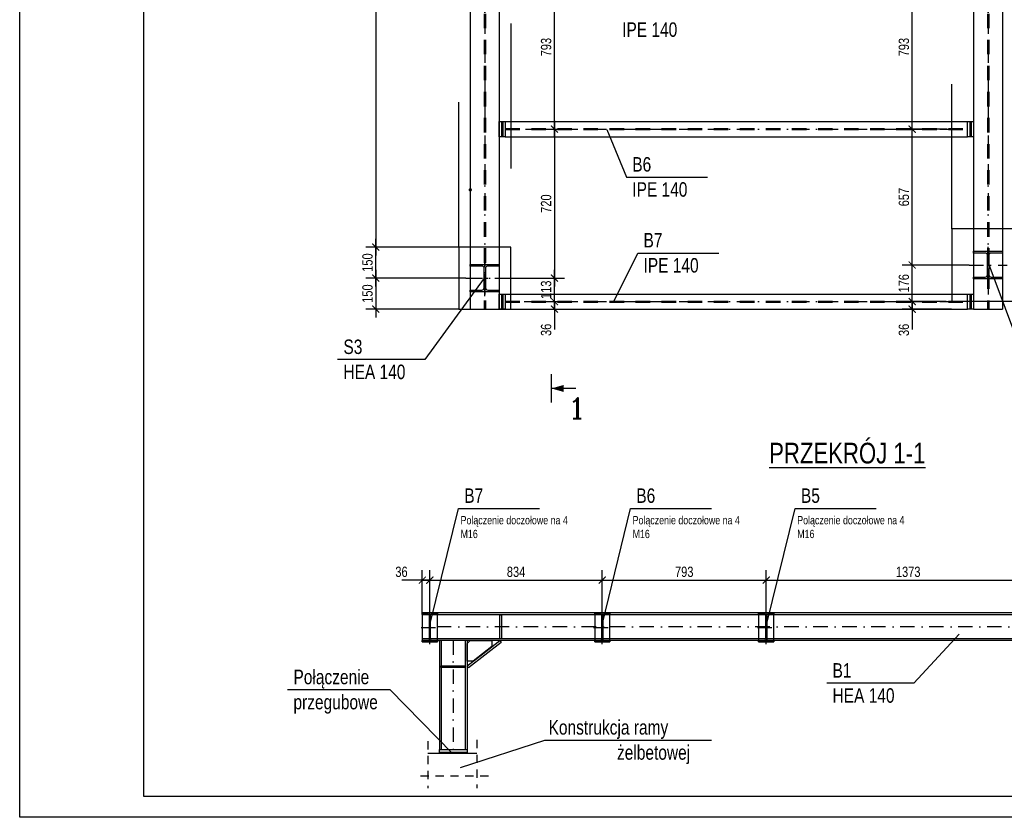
# Model space of a CAD drawing. Header units: millimetres. Extents: x 6307 to 19307, y -3070 to 5515.
# Tile 1 of 6: x 6307 to 11067, y -3070 to 785. Entities that reach past the tile are written whole.
import ezdxf
from ezdxf.enums import TextEntityAlignment as Align

# ---------------------------------------------------------------- set-up
doc = ezdxf.new("R2010")
doc.units = ezdxf.units.MM
doc.header["$LTSCALE"] = 200
for name, pattern in [('DP', [0.63, 0.35, -0.28]), ('MO', [0.7, 0.35, -0.17, 0.01, -0.17]), ('MP', [0.36, 0.2, -0.16])]:
    doc.linetypes.add(name, pattern=pattern)
for name, color, linetype in [('BS_lpd', 1, 'DP'), ('BS_lpm', 1, 'MP'), ('BS_odn', 1, 'Continuous'), ('BS_osm', 1, 'MO'), ('BS_prg', 3, 'Continuous'), ('BS_ram', 2, 'Continuous'), ('BS_txc', 1, 'Continuous'), ('BS_txg', 3, 'Continuous'), ('BS_txs', 2, 'Continuous'), ('BS_wym', 1, 'Continuous'), ('BZ_wis', 2, 'Continuous'), ('k3_sciany istn', 1, 'DP')]:
    doc.layers.add(name, color=color, linetype=linetype)
doc.styles.add('BIKTC', font='bikromsw.shx', dxfattribs={"width": 0.8})
doc.styles.add('BIKTG', font='bikromsw.shx', dxfattribs={"width": 0.8})
doc.styles.add('BIKTS', font='bikromsw.shx', dxfattribs={"width": 0.85})
doc.styles.add('BIKWYM', font='bikromsw.shx', dxfattribs={"width": 0.8})
doc.styles.add('ROMANC', font='ROMANC.SHX', dxfattribs={"width": 0.9})
doc.dimstyles.new('BS_BGR_20', dxfattribs={"dimscale": 2, "dimtxt": 25, "dimasz": 1.666667, "dimexe": 0, "dimexo": 0, "dimgap": 0, "dimtad": 0, "dimdec": 1, "dimrnd": 0.5, "dimzin": 9, "dimdsep": 46, "dimtxsty": 'BIKWYM', "dimblk": 'NONE', "dimcen": 0, "dimse1": 1, "dimse2": 1, "dimclrd": 256, "dimclre": 256, "dimclrt": 7, "dimadec": 0, "dimazin": 0, "dimtfac": 0.033333, "dimtdec": 1, "dimtmove": 0, "dimatfit": 3, "dimldrblk": 'NONE', "dimfxl": 1, "dimtvp": 0.8, "dimtolj": 1, "dimarcsym": 0})
doc.dimstyles.new('BS_KP_20', dxfattribs={"dimscale": 2, "dimtxt": 25, "dimasz": 17, "dimexe": 24, "dimexo": 0, "dimgap": 0, "dimtad": 0, "dimdec": 1, "dimrnd": 0.5, "dimzin": 9, "dimdsep": 46, "dimtxsty": 'BIKWYM', "dimblk": 'ARCHTICK', "dimblk1": 'ARCHTICK', "dimblk2": 'WYM-KP', "dimcen": 0, "dimdle": 20, "dimclrd": 256, "dimclre": 256, "dimclrt": 7, "dimadec": 0, "dimazin": 0, "dimtfac": 0.033333, "dimtdec": 1, "dimtmove": 0, "dimatfit": 3, "dimfxl": 1, "dimtvp": 0.8, "dimtfillclr": 256, "dimtolj": 1, "dimarcsym": 0})

# ---------------------------------------------------------------- blocks, each defined once
blk = doc.blocks.new('R7')
at = {"layer": 'k3_sciany istn', "color": 9, "linetype": 'DP'}
blk.add_lwpolyline([(983.92, 425.53), (1008.92, 425.53), (1008.92, 65.53), (983.92, 65.53)], close=True, dxfattribs=at)
at = {"layer": 'k3_sciany istn', "color": 9, "linetype": 'Continuous', "flags": 128}
blk.add_lwpolyline([(983.92, 65.53), (983.92, 35.53), (1008.92, 35.53), (1008.92, 65.53), (983.92, 65.53)], dxfattribs=at)
blk = doc.blocks.new('R2')
at = {"layer": 'k3_sciany istn', "color": 9, "linetype": 'DP'}
blk.add_lwpolyline([(1050.82, 326.22), (1085.82, 326.22), (1085.82, 1.22), (1050.82, 1.22)], close=True, dxfattribs=at)
at = {"layer": 'k3_sciany istn', "color": 9, "linetype": 'Continuous', "flags": 128}
blk.add_lwpolyline([(1050.82, 1.22), (1050.82, -33.78), (1085.82, -33.78), (1085.82, 1.22), (1050.82, 1.22)], dxfattribs=at)
blk = doc.blocks.new('_ArchTick')
at = {"color": 0, "linetype": 'ByBlock', "const_width": 0.15}
blk.add_lwpolyline([(-0.5, -0.5), (0.5, 0.5)], dxfattribs=at)
blk = doc.blocks.new('*D30')
at = {"layer": 'BS_wym', "lineweight": -2}
for p, q in [((8430.7, 3286.2), (7980.9, 3286.2)), ((8028.9, 3326.2), (8028.9, -353.8)), ((8430.7, -313.8), (7980.9, -313.8))]:
    blk.add_line(p, q, dxfattribs=at)
at = {"layer": 'DEFPOINTS', "color": 0}
for p in [(8430.7, 3286.2), (8028.9, -313.8), (8430.7, -313.8)]:
    blk.add_point(p, dxfattribs=at)
at = {"layer": 'BS_wym', "lineweight": -2, "xscale": 34, "yscale": 34, "zscale": 34}
for p, rotation in [((8028.9, 3286.2), 90), ((8028.9, -313.8), 270)]:
    blk.add_blockref('_ArchTick', p, dxfattribs=dict(at, rotation=rotation))
at = {"layer": 'BS_wym', "color": 7, "insert": (7988.9, 1486.2), "char_height": 50, "attachment_point": 5, "rotation": 90, "style": 'BIKWYM'}
blk.add_mtext('\\A1;3600', dxfattribs=at)
blk = doc.blocks.new('WYM-KP')
blk.add_hatch(color=256).paths.add_polyline_path([(-3, 0, 1), (3, 0, 1)])
blk.add_circle((0, 0), 3)
blk = doc.blocks.new('*D31')
at = {"layer": 'BS_wym', "lineweight": -2}
for p, q in [((8028.9, -503.8), (8028.9, -273.8)), ((8430.7, -313.8), (7980.9, -313.8)), ((8463.7, -463.8), (7980.9, -463.8))]:
    blk.add_line(p, q, dxfattribs=at)
at = {"layer": 'DEFPOINTS', "color": 0}
for p in [(8028.9, -313.8), (8430.7, -313.8), (8463.7, -463.8)]:
    blk.add_point(p, dxfattribs=at)
at = {"layer": 'BS_wym', "lineweight": -2, "xscale": 34, "yscale": 34, "zscale": 34}
for p, rotation in [((8028.9, -313.8), 90), ((8028.9, -463.8), 270)]:
    blk.add_blockref('_ArchTick', p, dxfattribs=dict(at, rotation=rotation))
at = {"layer": 'BS_wym', "color": 7, "insert": (7988.9, -388.8), "char_height": 50, "attachment_point": 5, "rotation": 90, "style": 'BIKWYM'}
blk.add_mtext('\\A1;150', dxfattribs=at)
blk = doc.blocks.new('*D32')
at = {"layer": 'BS_wym', "lineweight": -2}
for p, q in [((8028.9, -423.8), (8028.9, -653.8)), ((8463.7, -463.8), (7980.9, -463.8)), ((8430.7, -613.8), (7980.9, -613.8))]:
    blk.add_line(p, q, dxfattribs=at)
at = {"layer": 'DEFPOINTS', "color": 0}
for p in [(8463.7, -463.8), (8028.9, -613.8), (8430.7, -613.8)]:
    blk.add_point(p, dxfattribs=at)
at = {"layer": 'BS_wym', "lineweight": -2, "xscale": 34, "yscale": 34, "zscale": 34}
for p, rotation in [((8028.9, -463.8), 90), ((8028.9, -613.8), 270)]:
    blk.add_blockref('_ArchTick', p, dxfattribs=dict(at, rotation=rotation))
at = {"layer": 'BS_wym', "color": 7, "insert": (7988.9, -538.8), "char_height": 50, "attachment_point": 5, "rotation": 90, "style": 'BIKWYM'}
blk.add_mtext('\\A1;150', dxfattribs=at)
blk = doc.blocks.new('*D49')
at = {"layer": 'BS_wym', "lineweight": -2}
for p, q in [((8892.3, -577.3), (8892.3, -543.3)), ((8680.7, -613.8), (8940.3, -613.8)), ((8746.1, -577.3), (8940.3, -577.3)), ((8892.3, -577.3), (8892.3, -613.8)), ((8892.3, -613.8), (8892.3, -712.5))]:
    blk.add_line(p, q, dxfattribs=at)
at = {"layer": 'DEFPOINTS', "color": 0}
for p in [(8680.7, -613.8), (8746.1, -577.3), (8892.3, -613.8)]:
    blk.add_point(p, dxfattribs=at)
at = {"layer": 'BS_wym', "lineweight": -2, "xscale": 34, "yscale": 34, "zscale": 34}
for p, rotation in [((8892.3, -577.3), 270), ((8892.3, -613.8), 90)]:
    blk.add_blockref('_ArchTick', p, dxfattribs=dict(at, rotation=rotation))
at = {"layer": 'BS_wym', "color": 7, "insert": (8852.3, -714.1), "char_height": 50, "attachment_point": 5, "rotation": 90, "style": 'BIKWYM'}
blk.add_mtext('\\A1;36', dxfattribs=at)
blk = doc.blocks.new('*D50')
at = {"layer": 'BS_wym', "lineweight": -2}
for p, q in [((8892.3, -617.3), (8892.3, -423.8)), ((8647.7, -463.8), (8940.3, -463.8)), ((8746.1, -577.3), (8940.3, -577.3))]:
    blk.add_line(p, q, dxfattribs=at)
at = {"layer": 'DEFPOINTS', "color": 0}
for p in [(8647.7, -463.8), (8892.3, -463.8), (8746.1, -577.3)]:
    blk.add_point(p, dxfattribs=at)
at = {"layer": 'BS_wym', "lineweight": -2, "xscale": 34, "yscale": 34, "zscale": 34}
for p, rotation in [((8892.3, -463.8), 90), ((8892.3, -577.3), 270)]:
    blk.add_blockref('_ArchTick', p, dxfattribs=dict(at, rotation=rotation))
at = {"layer": 'BS_wym', "color": 7, "insert": (8852.3, -520.5), "char_height": 50, "attachment_point": 5, "rotation": 90, "style": 'BIKWYM'}
blk.add_mtext('\\A1;113', dxfattribs=at)
blk = doc.blocks.new('*D51')
at = {"layer": 'BS_wym', "lineweight": -2}
for p, q in [((8892.3, 296.2), (8892.3, -503.8)), ((8753, 256.2), (8940.3, 256.2)), ((8625.7, -463.8), (8940.3, -463.8))]:
    blk.add_line(p, q, dxfattribs=at)
at = {"layer": 'DEFPOINTS', "color": 0}
for p in [(8753, 256.2), (8625.7, -463.8), (8892.3, -463.8)]:
    blk.add_point(p, dxfattribs=at)
at = {"layer": 'BS_wym', "lineweight": -2, "xscale": 34, "yscale": 34, "zscale": 34}
for p, rotation in [((8892.3, 256.2), 90), ((8892.3, -463.8), 270)]:
    blk.add_blockref('_ArchTick', p, dxfattribs=dict(at, rotation=rotation))
at = {"layer": 'BS_wym', "color": 7, "insert": (8852.3, -103.8), "char_height": 50, "attachment_point": 5, "rotation": 90, "style": 'BIKWYM'}
blk.add_mtext('\\A1;720', dxfattribs=at)
blk = doc.blocks.new('*D52')
at = {"layer": 'BS_wym', "lineweight": -2}
for p, q in [((8753, 1048.7), (8940.3, 1048.7)), ((8892.3, 216.2), (8892.3, 1088.7)), ((8753, 256.2), (8940.3, 256.2))]:
    blk.add_line(p, q, dxfattribs=at)
at = {"layer": 'DEFPOINTS', "color": 0}
for p in [(8753, 1048.7), (8892.3, 1048.7), (8753, 256.2)]:
    blk.add_point(p, dxfattribs=at)
at = {"layer": 'BS_wym', "lineweight": -2, "xscale": 34, "yscale": 34, "zscale": 34}
for p, rotation in [((8892.3, 1048.7), 90), ((8892.3, 256.2), 270)]:
    blk.add_blockref('_ArchTick', p, dxfattribs=dict(at, rotation=rotation))
at = {"layer": 'BS_wym', "color": 7, "insert": (8852.3, 652.5), "char_height": 50, "attachment_point": 5, "rotation": 90, "style": 'BIKWYM'}
blk.add_mtext('\\A1;793', dxfattribs=at)
blk = doc.blocks.new('*D57')
at = {"layer": 'BS_wym', "lineweight": -2}
for p, q in [((10621.8, -577.3), (10621.8, -543.3)), ((10786.4, -577.3), (10573.8, -577.3)), ((10811.3, -613.8), (10573.8, -613.8)), ((10621.8, -577.3), (10621.8, -613.8)), ((10621.8, -613.8), (10621.8, -712.5))]:
    blk.add_line(p, q, dxfattribs=at)
at = {"layer": 'DEFPOINTS', "color": 0}
for p in [(10621.8, -613.8), (10786.4, -577.3), (10811.3, -613.8)]:
    blk.add_point(p, dxfattribs=at)
at = {"layer": 'BS_wym', "lineweight": -2, "xscale": 34, "yscale": 34, "zscale": 34}
for p, rotation in [((10621.8, -577.3), 270), ((10621.8, -613.8), 90)]:
    blk.add_blockref('_ArchTick', p, dxfattribs=dict(at, rotation=rotation))
at = {"layer": 'BS_wym', "color": 7, "insert": (10581.8, -714.1), "char_height": 50, "attachment_point": 5, "rotation": 90, "style": 'BIKWYM'}
blk.add_mtext('\\A1;36', dxfattribs=at)
blk = doc.blocks.new('*D58')
at = {"layer": 'BS_wym', "lineweight": -2}
for p, q in [((10621.8, -617.3), (10621.8, -360.8)), ((10896.7, -400.8), (10573.8, -400.8)), ((10786.4, -577.3), (10573.8, -577.3))]:
    blk.add_line(p, q, dxfattribs=at)
at = {"layer": 'DEFPOINTS', "color": 0}
for p in [(10621.8, -400.8), (10896.7, -400.8), (10786.4, -577.3)]:
    blk.add_point(p, dxfattribs=at)
at = {"layer": 'BS_wym', "lineweight": -2, "xscale": 34, "yscale": 34, "zscale": 34}
for p, rotation in [((10621.8, -400.8), 90), ((10621.8, -577.3), 270)]:
    blk.add_blockref('_ArchTick', p, dxfattribs=dict(at, rotation=rotation))
at = {"layer": 'BS_wym', "color": 7, "insert": (10581.8, -489), "char_height": 50, "attachment_point": 5, "rotation": 90, "style": 'BIKWYM'}
blk.add_mtext('\\A1;176', dxfattribs=at)
blk = doc.blocks.new('*D59')
at = {"layer": 'BS_wym', "lineweight": -2}
for p, q in [((10621.8, -440.8), (10621.8, 296.2)), ((10789.5, 256.2), (10573.8, 256.2)), ((10896.7, -400.8), (10573.8, -400.8))]:
    blk.add_line(p, q, dxfattribs=at)
at = {"layer": 'DEFPOINTS', "color": 0}
for p in [(10621.8, 256.2), (10789.5, 256.2), (10896.7, -400.8)]:
    blk.add_point(p, dxfattribs=at)
at = {"layer": 'BS_wym', "lineweight": -2, "xscale": 34, "yscale": 34, "zscale": 34}
for p, rotation in [((10621.8, 256.2), 90), ((10621.8, -400.8), 270)]:
    blk.add_blockref('_ArchTick', p, dxfattribs=dict(at, rotation=rotation))
at = {"layer": 'BS_wym', "color": 7, "insert": (10581.8, -72.3), "char_height": 50, "attachment_point": 5, "rotation": 90, "style": 'BIKWYM'}
blk.add_mtext('\\A1;657', dxfattribs=at)
blk = doc.blocks.new('*D60')
at = {"layer": 'BS_wym', "lineweight": -2}
for p, q in [((10789.5, 1048.7), (10573.8, 1048.7)), ((10621.8, 216.2), (10621.8, 1088.7)), ((10789.5, 256.2), (10573.8, 256.2))]:
    blk.add_line(p, q, dxfattribs=at)
at = {"layer": 'DEFPOINTS', "color": 0}
for p in [(10621.8, 1048.7), (10789.5, 1048.7), (10789.5, 256.2)]:
    blk.add_point(p, dxfattribs=at)
at = {"layer": 'BS_wym', "lineweight": -2, "xscale": 34, "yscale": 34, "zscale": 34}
for p, rotation in [((10621.8, 1048.7), 90), ((10621.8, 256.2), 270)]:
    blk.add_blockref('_ArchTick', p, dxfattribs=dict(at, rotation=rotation))
at = {"layer": 'BS_wym', "color": 7, "insert": (10581.8, 652.5), "char_height": 50, "attachment_point": 5, "rotation": 90, "style": 'BIKWYM'}
blk.add_mtext('\\A1;793', dxfattribs=at)
blk = doc.blocks.new('_None')
blk = doc.blocks.new('ST2')
blk.add_line((13.77, 0), (0, 0))
blk.add_solid([(6.84, -1.95), (6.84, 1.95), (0, 0)])
blk = doc.blocks.new('eprzv')
blk.add_line((47.9, 0), (-47.9, 0))
at = {"xscale": 6, "yscale": 6, "zscale": 6, "rotation": 270}
blk.add_blockref('ST2', (0, 0), dxfattribs=at)
at = {"style": 'ROMANC'}
blk.add_attdef('PRZ', text='', height=70, rotation=270, dxfattribs=at).set_placement((32.1, -86), align=Align.CENTER)
blk = doc.blocks.new('*D78')
at = {"layer": 'BS_wym', "lineweight": -2}
for p, q in [((8253.5, -2082.4), (8253.5, -1875.9)), ((8290, -2071.9), (8290, -1875.9)), ((8253.5, -1923.9), (8154.8, -1923.9)), ((8290, -1923.9), (8253.5, -1923.9)), ((8290, -1923.9), (8324, -1923.9))]:
    blk.add_line(p, q, dxfattribs=at)
at = {"layer": 'DEFPOINTS', "color": 0}
for p in [(8253.5, -1923.9), (8253.5, -2082.4), (8290, -2071.9)]:
    blk.add_point(p, dxfattribs=at)
at = {"layer": 'BS_wym', "lineweight": -2, "xscale": 34, "yscale": 34, "zscale": 34}
blk.add_blockref('_ArchTick', (8253.5, -1923.9), dxfattribs=at)
at = {"layer": 'BS_wym', "lineweight": -2, "xscale": 34, "yscale": 34, "zscale": 34, "rotation": 180}
blk.add_blockref('_ArchTick', (8290, -1923.9), dxfattribs=at)
at = {"layer": 'BS_wym', "color": 7, "insert": (8153.1, -1883.9), "char_height": 50, "attachment_point": 5, "style": 'BIKWYM'}
blk.add_mtext('\\A1;36', dxfattribs=at)
blk = doc.blocks.new('*D79')
at = {"layer": 'BS_wym', "lineweight": -2}
for p, q in [((8290, -2071.9), (8290, -1875.9)), ((9123.5, -2071.9), (9123.5, -1875.9)), ((8250, -1923.9), (9163.5, -1923.9))]:
    blk.add_line(p, q, dxfattribs=at)
at = {"layer": 'DEFPOINTS', "color": 0}
for p in [(9123.5, -1923.9), (8290, -2071.9), (9123.5, -2071.9)]:
    blk.add_point(p, dxfattribs=at)
at = {"layer": 'BS_wym', "lineweight": -2, "xscale": 34, "yscale": 34, "zscale": 34, "rotation": 180}
blk.add_blockref('_ArchTick', (8290, -1923.9), dxfattribs=at)
at = {"layer": 'BS_wym', "lineweight": -2, "xscale": 34, "yscale": 34, "zscale": 34}
blk.add_blockref('_ArchTick', (9123.5, -1923.9), dxfattribs=at)
at = {"layer": 'BS_wym', "color": 7, "insert": (8706.8, -1883.9), "char_height": 50, "attachment_point": 5, "style": 'BIKWYM'}
blk.add_mtext('\\A1;834', dxfattribs=at)
blk = doc.blocks.new('*D80')
at = {"layer": 'BS_wym', "lineweight": -2}
for p, q in [((9123.5, -2071.9), (9123.5, -1875.9)), ((9916, -2071.9), (9916, -1875.9)), ((9083.5, -1923.9), (9956, -1923.9))]:
    blk.add_line(p, q, dxfattribs=at)
at = {"layer": 'DEFPOINTS', "color": 0}
for p in [(9916, -1923.9), (9123.5, -2071.9), (9916, -2071.9)]:
    blk.add_point(p, dxfattribs=at)
at = {"layer": 'BS_wym', "lineweight": -2, "xscale": 34, "yscale": 34, "zscale": 34, "rotation": 180}
blk.add_blockref('_ArchTick', (9123.5, -1923.9), dxfattribs=at)
at = {"layer": 'BS_wym', "lineweight": -2, "xscale": 34, "yscale": 34, "zscale": 34}
blk.add_blockref('_ArchTick', (9916, -1923.9), dxfattribs=at)
at = {"layer": 'BS_wym', "color": 7, "insert": (9519.8, -1883.9), "char_height": 50, "attachment_point": 5, "style": 'BIKWYM'}
blk.add_mtext('\\A1;793', dxfattribs=at)
blk = doc.blocks.new('*D81')
at = {"layer": 'BS_wym', "lineweight": -2}
for p, q in [((9916, -2071.9), (9916, -1875.9)), ((11289, -2071.9), (11289, -1875.9)), ((9876, -1923.9), (11329, -1923.9))]:
    blk.add_line(p, q, dxfattribs=at)
at = {"layer": 'DEFPOINTS', "color": 0}
for p in [(11289, -1923.9), (9916, -2071.9), (11289, -2071.9)]:
    blk.add_point(p, dxfattribs=at)
at = {"layer": 'BS_wym', "lineweight": -2, "xscale": 34, "yscale": 34, "zscale": 34, "rotation": 180}
blk.add_blockref('_ArchTick', (9916, -1923.9), dxfattribs=at)
at = {"layer": 'BS_wym', "lineweight": -2, "xscale": 34, "yscale": 34, "zscale": 34}
blk.add_blockref('_ArchTick', (11289, -1923.9), dxfattribs=at)
at = {"layer": 'BS_wym', "color": 7, "insert": (10602.5, -1883.9), "char_height": 50, "attachment_point": 5, "style": 'BIKWYM'}
blk.add_mtext('\\A1;1373', dxfattribs=at)
blk = doc.blocks.new('SO-ST1')
blk.add_lwpolyline([(-0.057, 0, 0.115, 0.115, 1), (0.057, 0, 0.115, 0.115, 1)], format="xyseb", close=True)

msp = doc.modelspace()

# ---------------------------------------------------------------- linework, layer by layer
at = {"layer": 'BS_lpd'}
for p, q in [((8553, 3586.2), (8553, -613.8)), ((8558.5, 3586.2), (8558.5, -613.8)), ((10986, 3586.2), (10986, -613.8)), ((10991.5, 3586.2), (10991.5, -613.8)), ((8654.7, 258.6), (10889.7, 258.6)), ((8654.7, 253.9), (10889.7, 253.9)), ((8654.7, -574.9), (10889.7, -574.9)), ((8654.7, -579.6), (10889.7, -579.6))]:
    msp.add_line(p, q, dxfattribs=at)
at = {"layer": 'BS_lpm'}
for p, q in [((8280.9, -2701.9), (8280.9, -2929)), ((8517.2, -2695.7), (8517.2, -2929))]:
    msp.add_line(p, q, dxfattribs=at)
msp.add_lwpolyline([(8573.3, -2872), (8221.6, -2872)], dxfattribs=at)
at = {"layer": 'BS_odn'}
msp.add_lwpolyline([(8517.2, -2762.4), (8280.9, -2762.4)], dxfattribs=at)
at = {"layer": 'BS_osm'}
for p, q in [((8555.7, 3586.2), (8555.7, -613.8)), ((10988.7, 3586.2), (10988.7, -613.8)), ((8654.7, 256.2), (10889.7, 256.2)), ((10988.7, -488.2), (10988.7, -313.4)), ((8555.7, -551.2), (8555.7, -385.9)), ((8555.7, -540.2), (8555.7, -396.8)), ((10896.7, -400.8), (11080.7, -400.8)), ((8463.7, -463.8), (8647.7, -463.8)), ((8475.2, -463.8), (8636.2, -463.8)), ((8654.7, -577.3), (10889.7, -577.3)), ((8290, -2232.9), (8290, -2071.9)), ((9123.5, -2232.9), (9123.5, -2071.9)), ((9916, -2232.9), (9916, -2071.9)), ((8248, -2152.4), (8332, -2152.4)), ((12453.5, -2148.9), (8253.5, -2148.9)), ((9081.5, -2152.4), (9165.5, -2152.4)), ((9874, -2152.4), (9958, -2152.4)), ((8403.5, -2215.4), (8403.5, -2742.4))]:
    msp.add_line(p, q, dxfattribs=at)
at = {"layer": 'BS_prg'}
for p, q in [((8485.7, 3586.2), (8485.7, -613.8)), ((8625.7, 3586.2), (8625.7, -613.8)), ((10918.7, 3586.2), (10918.7, -613.8)), ((11058.7, 3586.2), (11058.7, -613.8)), ((8654.7, 292.7), (10889.7, 292.7)), ((8654.7, 219.7), (10889.7, 219.7)), ((8654.7, -540.8), (10889.7, -540.8)), ((8485.7, -613.8), (8625.7, -613.8)), ((8654.7, -613.8), (10889.7, -613.8)), ((10918.7, -613.8), (11058.7, -613.8)), ((12453.5, -2082.4), (8253.5, -2082.4)), ((8253.5, -2082.4), (8253.5, -2215.4)), ((12453.5, -2090.9), (8253.5, -2090.9)), ((12453.5, -2206.9), (8253.5, -2206.9)), ((12453.5, -2215.4), (8253.5, -2215.4)), ((8337, -2215.4), (8337, -2742.4)), ((8345.5, -2215.4), (8345.5, -2742.4)), ((8461.5, -2215.4), (8461.5, -2742.4)), ((8470, -2215.4), (8470, -2742.4))]:
    msp.add_line(p, q, dxfattribs=at)
at = {"layer": 'BS_prg', "elevation": 21677}
for points in [[(8637.7, 219.7), (8625.7, 219.7), (8625.7, 292.7), (8637.7, 292.7), (8637.7, 219.7)], [(8637.7, 292.7), (8639.7, 292.7), (8639.7, 219.7), (8637.7, 219.7), (8637.7, 292.7)], [(8639.7, 292.7), (8642.7, 292.7), (8642.7, 219.7), (8639.7, 219.7), (8639.7, 292.7)], [(8654.7, 219.7), (8642.7, 219.7), (8642.7, 292.7), (8654.7, 292.7), (8654.7, 219.7)], [(10901.7, 219.7), (10889.7, 219.7), (10889.7, 292.7), (10901.7, 292.7), (10901.7, 219.7)], [(10901.7, 292.7), (10903.7, 292.7), (10903.7, 219.7), (10901.7, 219.7), (10901.7, 292.7)], [(10903.7, 292.7), (10906.7, 292.7), (10906.7, 219.7), (10903.7, 219.7), (10903.7, 292.7)], [(10918.7, 219.7), (10906.7, 219.7), (10906.7, 292.7), (10918.7, 292.7), (10918.7, 219.7)]]:
    msp.add_lwpolyline(points, dxfattribs=at)
at = {"layer": 'BS_prg'}
for points in [[(10918.7, -334.3), (11058.7, -334.3), (11058.7, -342.8), (11058.7, -342.8), (11003.5, -342.8, 0.414214), (10991.5, -354.8), (10991.5, -446.8, 0.414214), (11003.5, -458.8), (11058.7, -458.8), (11058.7, -467.3), (10918.7, -467.3), (10918.7, -458.8), (10974, -458.8, 0.414214), (10986, -446.8), (10986, -354.8, 0.414214), (10974, -342.8), (10918.7, -342.8)], [(8485.7, -397.3), (8625.7, -397.3), (8625.7, -405.8), (8625.7, -405.8), (8570.5, -405.8, 0.414214), (8558.5, -417.8), (8558.5, -509.8, 0.414214), (8570.5, -521.8), (8625.7, -521.8), (8625.7, -530.3), (8485.7, -530.3), (8485.7, -521.8), (8541, -521.8, 0.414214), (8553, -509.8), (8553, -417.8, 0.414214), (8541, -405.8), (8485.7, -405.8)], [(8253.5, -2082.4), (8326.5, -2082.4), (8326.5, -2089.3), (8326.5, -2089.3), (8299.4, -2089.3, 0.414214), (8292.4, -2096.3), (8292.4, -2208.5, 0.414214), (8299.4, -2215.5), (8326.5, -2215.5), (8326.5, -2222.4), (8253.5, -2222.4), (8253.5, -2215.5), (8280.7, -2215.5, 0.414214), (8287.7, -2208.5), (8287.7, -2096.3, 0.414214), (8280.7, -2089.3), (8253.5, -2089.3)], [(9087, -2082.4), (9160, -2082.4), (9160, -2089.3), (9160, -2089.3), (9132.9, -2089.3, 0.414214), (9125.9, -2096.3), (9125.9, -2208.5, 0.414214), (9132.9, -2215.5), (9160, -2215.5), (9160, -2222.4), (9087, -2222.4), (9087, -2215.5), (9114.2, -2215.5, 0.414214), (9121.2, -2208.5), (9121.2, -2096.3, 0.414214), (9114.2, -2089.3), (9087, -2089.3)], [(9879.5, -2082.4), (9952.5, -2082.4), (9952.5, -2089.3), (9952.5, -2089.3), (9925.4, -2089.3, 0.414214), (9918.4, -2096.3), (9918.4, -2208.5, 0.414214), (9925.4, -2215.5), (9952.5, -2215.5), (9952.5, -2222.4), (9879.5, -2222.4), (9879.5, -2215.5), (9906.7, -2215.5, 0.414214), (9913.7, -2208.5), (9913.7, -2096.3, 0.414214), (9906.7, -2089.3), (9879.5, -2089.3)]]:
    msp.add_lwpolyline(points, format="xyb", close=True, dxfattribs=at)
for points in [[(8637.7, -613.8), (8625.7, -613.8), (8625.7, -540.8), (8637.7, -540.8), (8637.7, -613.8)], [(8637.7, -540.8), (8639.7, -540.8), (8639.7, -613.8), (8637.7, -613.8), (8637.7, -540.8)], [(8639.7, -540.8), (8642.7, -540.8), (8642.7, -613.8), (8639.7, -613.8), (8639.7, -540.8)], [(8654.7, -613.8), (8642.7, -613.8), (8642.7, -540.8), (8654.7, -540.8), (8654.7, -613.8)], [(10901.7, -613.8), (10889.7, -613.8), (10889.7, -540.8), (10901.7, -540.8), (10901.7, -613.8)], [(10901.7, -540.8), (10903.7, -540.8), (10903.7, -613.8), (10901.7, -613.8), (10901.7, -540.8)], [(10903.7, -540.8), (10906.7, -540.8), (10906.7, -613.8), (10903.7, -613.8), (10903.7, -540.8)], [(10918.7, -613.8), (10906.7, -613.8), (10906.7, -540.8), (10918.7, -540.8), (10918.7, -613.8)], [(8628.1, -2206.9), (8628.1, -2090.9), (8636.1, -2090.9), (8636.1, -2206.9), (8628.1, -2206.9)], [(8590, -2215.4), (8590, -2245.4), (8500, -2315.4), (8470, -2315.4), (8470, -2230.4), (8485, -2215.4), (8590, -2215.4)], [(8470.3, -2338.5), (8537.9, -2285.9), (8628.1, -2215.8), (8635.4, -2225.3), (8477.7, -2348), (8470.3, -2338.5)], [(8345.5, -2338.5), (8461.5, -2338.5), (8461.5, -2346.5), (8345.5, -2346.5), (8345.5, -2338.5)], [(8337, -2742.4), (8470, -2742.4), (8470, -2757.4), (8337, -2757.4), (8337, -2742.4)], [(8470, -2757.4), (8337, -2757.4), (8337, -2760.4), (8470, -2760.4), (8470, -2757.4)], [(8470, -2760.4), (8470, -2762.4), (8337, -2762.4), (8337, -2760.4), (8470, -2760.4)]]:
    msp.add_lwpolyline(points, dxfattribs=at)
for points in [[(8326.5, -2222.4), (8326.5, -2082.4), (8253.5, -2082.4), (8253.5, -2222.4)], [(9160, -2222.4), (9160, -2082.4), (9087, -2082.4), (9087, -2222.4)], [(9952.5, -2222.4), (9952.5, -2082.4), (9879.5, -2082.4), (9879.5, -2222.4)]]:
    msp.add_lwpolyline(points, close=True, dxfattribs=at)
at = {"layer": 'BS_ram', "color": 1}
msp.add_lwpolyline([(6307.4, -3070.3), (6307.4, 5329.7), (19307.4, 5329.7), (19307.4, -3070.3)], close=True, dxfattribs=at)
at = {"layer": 'BS_ram'}
msp.add_lwpolyline([(6907.4, -2970.3), (6907.4, 5229.7), (19207.4, 5229.7), (19207.4, -2970.3)], close=True, dxfattribs=at)

# ---------------------------------------------------------------- block references
at = {"layer": 'BS_odn', "xscale": 70, "yscale": 70, "zscale": 70, "rotation": 143.8847800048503}
msp.add_blockref('SO-ST1', (8485.7, -37.2), dxfattribs=at)
at = {"layer": 'BS_txg'}
ref = msp.add_blockref('eprzv', (8877.8, -997.3), dxfattribs=dict(at, xscale=-1.428571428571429, yscale=1.428571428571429, zscale=1.428571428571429, rotation=90))
ref.add_attrib('PRZ', '1', dxfattribs={"layer": '0', "height": 100, "style": 'ROMANC'}).set_placement((9000.6, -1143.2), align=Align.CENTER)
at = {"layer": 'BZ_wis', "xscale": 10, "yscale": 10, "zscale": 10}
for name, p in [('R7', (-1408.4, -969.1)), ('R2', (305.5, -238))]:
    msp.add_blockref(name, p, dxfattribs=at)

# ---------------------------------------------------------------- texts
at = {"layer": 'BS_txc', "char_height": 40, "width": 521.29, "attachment_point": 1, "style": 'BIKTC'}
for insert in [(8438.6, -1613.9), (9270.2, -1613.9), (10066, -1613.9)]:
    msp.add_mtext('Polączenie doczołowe na 4 M16', dxfattribs=dict(at, insert=insert))
at = {"layer": 'BS_txg', "style": 'BIKTG', "width": 0.8}
msp.add_text('%%uPRZEKRÓJ 1-1', height=100, dxfattribs=at).set_placement((9930.4, -1359.8))
at = {"layer": 'BS_txs', "style": 'BIKTS', "width": 0.8}
for s, p in [('IPE 140', (9219.7, 702.4)), ('B6', (9268.7, 51.1)), ('IPE 140', (9268.7, -70.3)), ('B7', (9323, -315.5)), ('IPE 140', (9323, -437)), ('S3', (7872.3, -830.7)), ('HEA 140', (7872.3, -952.1)), ('B7', (8456.6, -1550.3)), ('B6', (9288.2, -1550.3)), ('B5', (10084, -1550.3)), ('B1', (10236.7, -2395.1)), ('Połączenie ', (7630.8, -2426.9)), ('przegubowe', (7630.8, -2548.3)), ('HEA 140', (10236.7, -2516.5)), ('Konstrukcja ramy', (8864, -2670.5)), ('żelbetowej', (9194.7, -2791.9))]:
    msp.add_text(s, height=70, dxfattribs=at).set_placement(p)

# ---------------------------------------------------------------- dimensions: what is measured, and where the dimension line sits
at = {"layer": 'BS_wym'}
for base, p1, p2, picture, middle in [((8028.9, -313.8), (8430.7, 3286.2), (8430.7, -313.8), '*D30', (7988.9, 1486.2)), ((8892.33677, 1048.73993), (8752.96781, 256.23992), (8752.96781, 1048.73993), '*D52', (8852.33677, 652.48992)), ((10621.78022, 1048.73993), (10789.54698, 256.23992), (10789.54698, 1048.73993), '*D60', (10581.78022, 652.48992)), ((8892.3, -463.8), (8753, 256.2), (8625.7, -463.8), '*D51', (8852.3, -103.8)), ((10621.8, 256.2), (10896.7, -400.8), (10789.5, 256.2), '*D59', (10581.8, -72.3)), ((8028.9, -313.8), (8463.7, -463.8), (8430.7, -313.8), '*D31', (7988.9, -388.8)), ((10621.7802222, -400.7600948), (10786.3787692, -577.2600948), (10896.7242912, -400.7600948), '*D58', (10581.7802222, -489.0100948)), ((8028.9, -613.8), (8463.7, -463.8), (8430.7, -613.8), '*D32', (7988.9, -538.8)), ((8892.3367699, -463.7600948), (8746.0637117, -577.2600948), (8647.7242912, -463.7600948), '*D50', (8852.3367699, -520.5100948)), ((8892.3367699, -613.7600948), (8746.0637117, -577.2600948), (8680.7242912, -613.7600948), '*D49', (8852.3367699, -714.1410472)), ((10621.7802222, -613.7600948), (10786.3787692, -577.2600948), (10811.3389444, -613.7600948), '*D57', (10581.7802222, -714.1410472))]:
    dim = msp.add_linear_dim(base=base, p1=p1, p2=p2, angle=90, dimstyle='BS_KP_20', override={"dimdec": 0, "dimrnd": 1, "dimatfit": 1}, dxfattribs=at)
    dim.commit()
    dim.dimension.update_dxf_attribs({"geometry": picture, "text_midpoint": middle})
for base, p1, p2, picture, middle in [((8253.5237593, -1923.8683017), (8290.0237593, -2071.8954688), (8253.5237593, -2082.3954688), '*D78', (8153.1428069, -1883.8683017)), ((9123.52377, -1923.8683), (8290.02376, -2071.89547), (9123.52377, -2071.89547), '*D79', (8706.77377, -1883.8683)), ((9916.02378, -1923.8683), (9123.52377, -2071.89547), (9916.02378, -2071.89547), '*D80', (9519.77378, -1883.8683)), ((11289, -1923.9), (9916, -2071.9), (11289, -2071.9), '*D81', (10602.5, -1883.9))]:
    dim = msp.add_linear_dim(base=base, p1=p1, p2=p2, dimstyle='BS_KP_20', override={"dimdec": 0, "dimrnd": 1, "dimatfit": 1}, dxfattribs=at)
    dim.commit()
    dim.dimension.update_dxf_attribs({"geometry": picture, "text_midpoint": middle})

# ---------------------------------------------------------------- leaders
at = {"layer": 'BS_odn'}
for points in [[(9145.7, 253.9), (9240.7, 24.2), (9632.7, 24.2)], [(9178.3, -579.6), (9295, -342.5), (9687, -342.5)], [(10992.8, -397.3), (11150.4, -819.9), (11571.8, -819.9)], [(8553, -463.8), (8265.6, -857.6), (7844.3, -857.6)], [(8292.4, -2133.8), (8428.6, -1577.2), (8820.6, -1577.2)], [(9124, -2133.8), (9260.2, -1577.2), (9652.2, -1577.2)], [(9919.8, -2133.8), (10056, -1577.2), (10448, -1577.2)], [(10849.1, -2185), (10630.1, -2422), (10208.7, -2422)], [(8399, -2762.4), (8098.8, -2453.8), (7602.8, -2453.8)], [(8437.6, -2830.1), (8846.7, -2697.4), (9652, -2697.4)]]:
    msp.add_leader(points, dimstyle='BS_BGR_20', dxfattribs=at)

doc.saveas('drawing.dxf')
